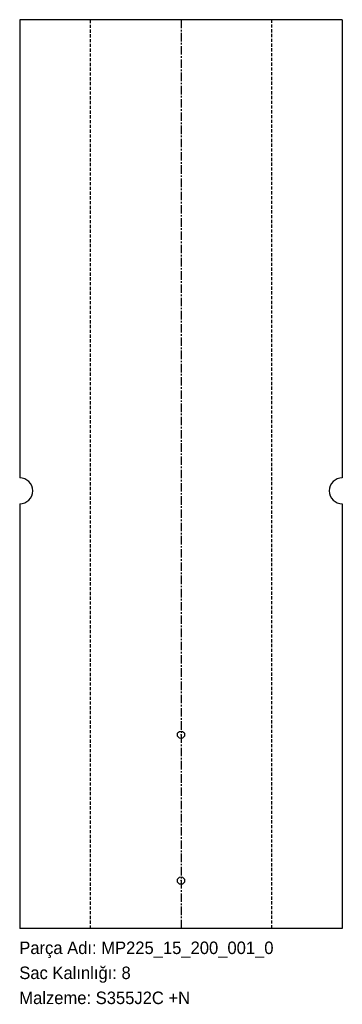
# Model space of a CAD drawing. Header units: millimetres. Extents: x 0 to 310, y -72 to 872.
import ezdxf

# ---------------------------------------------------------------- set-up
doc = ezdxf.new("R2010")
doc.units = ezdxf.units.MM
doc.header["$PDSIZE"] = -1
for name, pattern in [('SLD-Katı', [0]), ('SLD-Kesik', [4.572, 3.048, -1.524]), ('SLD-Kısa-Kesik-Çizgili-Uzun-Kesik', [12.7, 8.128, -1.524, 1.524, -1.524]), ('SLD-Sürekli', [0])]:
    doc.linetypes.add(name, pattern=pattern)
doc.layers.add('METIN', color=96, linetype='SLD-Katı')
doc.styles.add('SLDTEXTSTYLE0', font='ARIAL.TTF', dxfattribs={"width": 0.948, "bigfont": 'bigfont'})
doc.styles.add('SLDTEXTSTYLE1', font='ARIAL.TTF', dxfattribs={"width": 0.948})

msp = doc.modelspace()

# ---------------------------------------------------------------- linework, layer by layer
at = {"color": 7, "linetype": 'SLD-Sürekli', "lineweight": 25}
for p, q in [((0.4, 872.4), (0.4, 432.9)), ((309.82, 872.4), (0.4, 872.4)), ((309.82, 872.4), (309.82, 432.9)), ((0.4, 407.9), (0.4, 0.4)), ((309.82, 407.9), (309.82, 0.4)), ((309.82, 0.4), (0.4, 0.4))]:
    msp.add_line(p, q, dxfattribs=at)
at = {"color": 7, "linetype": 'SLD-Kesik'}
for p, q in [((68.25, 0.4), (68.25, 872.4)), ((241.96, 872.4), (241.96, 0.4))]:
    msp.add_line(p, q, dxfattribs=at)
at = {"color": 7, "linetype": 'SLD-Kısa-Kesik-Çizgili-Uzun-Kesik'}
msp.add_line((155.11, 872.4), (155.11, 0.4), dxfattribs=at)
at = {"color": 7, "linetype": 'SLD-Sürekli', "lineweight": 25}
for centre in [(155.11, 186.4), (155.11, 46.4)]:
    msp.add_circle(centre, 3.5, dxfattribs=at)
for centre, start, end in [((0.4, 420.4), 270, 90), ((309.82, 420.4), 90, 270)]:
    msp.add_arc(centre, 12.5, start, end, dxfattribs=at)
at = {"color": 7, "linetype": 'SLD-Kısa-Kesik-Çizgili-Uzun-Kesik'}
for p in [(155.11, 186.4), (155.11, 46.4)]:
    msp.add_point(p, dxfattribs=at)

# ---------------------------------------------------------------- texts
at = {"layer": 'METIN', "char_height": 12, "attachment_point": 1}
for s, insert, style in [('Parça Adı: MP225_15_200_001_0', (0, -12.03), 'SLDTEXTSTYLE0'), ('Sac Kalınlığı: 8', (0, -36.03), 'SLDTEXTSTYLE0'), ('Malzeme: S355J2C +N', (0, -60.03), 'SLDTEXTSTYLE1')]:
    msp.add_mtext(s, dxfattribs=dict(at, insert=insert, style=style))

doc.saveas('drawing.dxf')
